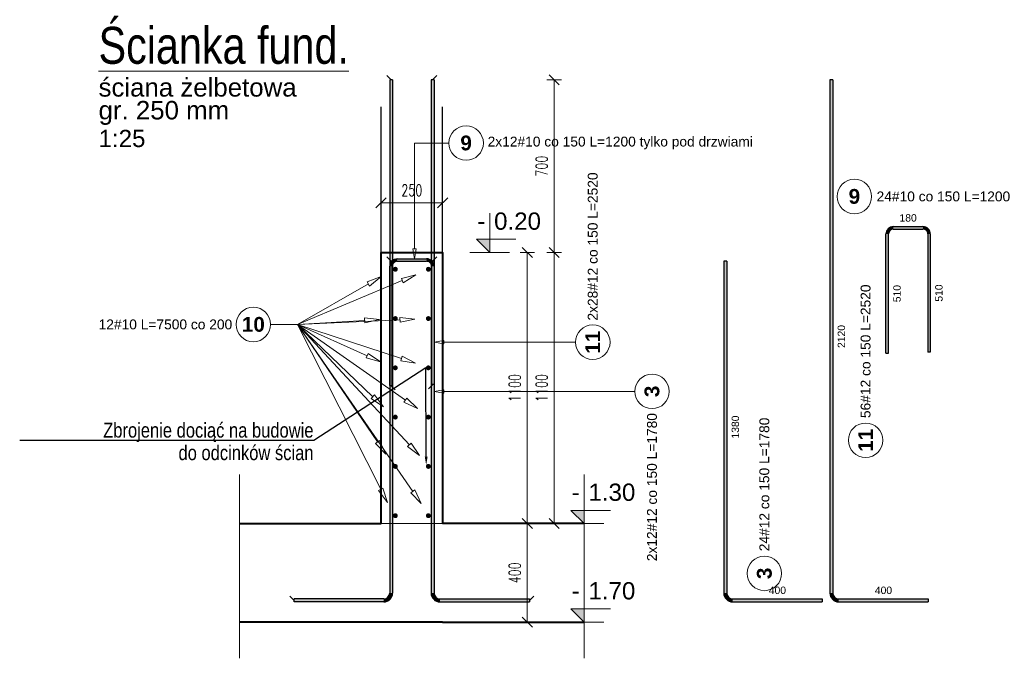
# Model space of a CAD drawing. Extents: x -1474 to 242612, y -5719 to 75879.
# Tile 10 of 13: x 112662 to 116657, y 1701 to 4293. Entities that reach past the tile are written whole.
import ezdxf
from ezdxf import colors
from ezdxf.entities.mleader import LeaderData, LeaderLine
from ezdxf.enums import TextEntityAlignment as Align
from ezdxf.math import Vec2, Vec3

# ---------------------------------------------------------------- set-up
doc = ezdxf.new("R2010")
doc.units = 0
doc.header["$LTSCALE"] = 8
doc.header["$MEASUREMENT"] = 0
doc.linetypes.add('HIDDEN', pattern=[0.375, 0.25, -0.125])
for name, color, linetype, lineweight in [('P-Linia1', 3, 'Continuous', 40), ('P-Opis', 1, 'Continuous', 18), ('P-Przerywana', 13, 'HIDDEN', 9), ('P-Wymiar', 254, 'Continuous', 9)]:
    doc.layers.add(name, color=color, linetype=linetype, lineweight=lineweight)
for name, color, linetype in [('RCAD_kształt pręta', 7, 'Continuous'), ('RCAD_opis kształtu pręta', 7, 'Continuous'), ('RCAD_opis rozkładu', 7, 'Continuous'), ('RCAD_pręt wyrzucony', 130, 'Continuous'), ('RCAD_symbole graficzne', 7, 'Continuous')]:
    doc.layers.add(name, color=color, linetype=linetype)
doc.styles.add('_Fd Opis', font='arial.ttf')
doc.styles.add('ROMANS', font='romans.shx', dxfattribs={"width": 0.7})
doc.styles.add('style1', font='arial.ttf')
doc.styles.add('style3', font='arialbd.ttf')
doc.dimstyles.new('A25', dxfattribs={"dimscale": 27, "dimtxt": 1.75, "dimasz": 0.06, "dimexe": 0, "dimexo": 0, "dimgap": 1, "dimtad": 1, "dimdec": 4, "dimrnd": 0.1, "dimdsep": 46, "dimtxsty": 'ROMANS', "dimblk": '[[[[[[[[', "dimcen": 2, "dimdle": 2, "dimse1": 1, "dimse2": 1, "dimclrd": 256, "dimclrt": 1, "dimadec": 0, "dimazin": 0, "dimtfac": 1, "dimtdec": 4, "dimtix": 1, "dimtmove": 2, "dimatfit": 3, "dimldrblk": '[[[[[[[[', "dimfxl": 0, "dimtvp": 0.6, "dimtolj": 1, "dimlwd": -1, "dimarcsym": 0})

# ---------------------------------------------------------------- blocks, each defined once
blk = doc.blocks.new('[[[[[[[[')
at = {"layer": 'P-Wymiar'}
for p, q in [((-12.7, -12.7), (12.7, 12.7)), ((0, 0), (-4.6, 0)), ((0, 18), (0, -18))]:
    blk.add_line(p, q, dxfattribs=at)
blk = doc.blocks.new('*D339')
at = {"layer": 'Defpoints', "color": 0, "transparency": 16777216}
for p in [(114377.9, 3348.3), (114830.3, 3348.3), (114377.9, 2248.3)]:
    blk.add_point(p, dxfattribs=at)
at = {"layer": 'P-Wymiar', "transparency": 16777216}
blk.add_line((114830.3, 2249.9), (114830.3, 3346.7), dxfattribs=at)
at = {"layer": 'P-Wymiar', "transparency": 16777216, "xscale": 1.62, "yscale": 1.62, "zscale": 1.62}
for p, rotation in [((114830.3, 3348.3), 90), ((114830.3, 2248.3), 270)]:
    blk.add_blockref('[[[[[[[[', p, dxfattribs=dict(at, rotation=rotation))
at = {"layer": 'P-Wymiar', "color": 1, "transparency": 16777216, "insert": (114779.6, 2798.3), "char_height": 47.25, "attachment_point": 5, "rotation": 90, "style": 'ROMANS'}
blk.add_mtext('\\A1;1100', dxfattribs=at)
blk = doc.blocks.new('*D340')
at = {"layer": 'Defpoints', "color": 0, "transparency": 16777216}
for p in [(114377.9, 3549.9), (114127.9, 3488.3), (114377.9, 3488.3)]:
    blk.add_point(p, dxfattribs=at)
at = {"layer": 'P-Wymiar', "transparency": 16777216}
blk.add_line((114129.5, 3549.9), (114376.3, 3549.9), dxfattribs=at)
at = {"layer": 'P-Wymiar', "transparency": 16777216, "xscale": 1.62, "yscale": 1.62, "zscale": 1.62, "rotation": 180}
blk.add_blockref('[[[[[[[[', (114127.9, 3549.9), dxfattribs=at)
at = {"layer": 'P-Wymiar', "transparency": 16777216, "xscale": 1.62, "yscale": 1.62, "zscale": 1.62}
blk.add_blockref('[[[[[[[[', (114377.9, 3549.9), dxfattribs=at)
at = {"layer": 'P-Wymiar', "color": 1, "transparency": 16777216, "insert": (114252.9, 3600.5), "char_height": 47.25, "attachment_point": 5, "style": 'ROMANS'}
blk.add_mtext('\\A1;250', dxfattribs=at)
blk = doc.blocks.new('*D361')
at = {"layer": 'Defpoints', "color": 0, "transparency": 16777216}
for p in [(114377.9, 3348.3), (114377.9, 2248.3), (114721.2, 2248.3)]:
    blk.add_point(p, dxfattribs=at)
at = {"layer": 'P-Wymiar', "transparency": 16777216}
blk.add_line((114721.2, 3346.7), (114721.2, 2249.9), dxfattribs=at)
at = {"layer": 'P-Wymiar', "transparency": 16777216, "xscale": 1.62, "yscale": 1.62, "zscale": 1.62}
for p, rotation in [((114721.2, 3348.3), 90), ((114721.2, 2248.3), 270)]:
    blk.add_blockref('[[[[[[[[', p, dxfattribs=dict(at, rotation=rotation))
at = {"layer": 'P-Wymiar', "color": 1, "transparency": 16777216, "insert": (114670.6, 2798.3), "char_height": 47.25, "attachment_point": 5, "rotation": 90, "style": 'ROMANS'}
blk.add_mtext('\\A1;1100', dxfattribs=at)
blk = doc.blocks.new('*D362')
at = {"layer": 'Defpoints', "color": 0, "transparency": 16777216}
for p in [(114774.4, 2248.3), (114721.2, 1848.3), (114760.5, 1848.3)]:
    blk.add_point(p, dxfattribs=at)
at = {"layer": 'P-Wymiar', "transparency": 16777216}
blk.add_line((114721.2, 2246.7), (114721.2, 1849.9), dxfattribs=at)
at = {"layer": 'P-Wymiar', "transparency": 16777216, "xscale": 1.62, "yscale": 1.62, "zscale": 1.62}
for p, rotation in [((114721.2, 2248.3), 90), ((114721.2, 1848.3), 270)]:
    blk.add_blockref('[[[[[[[[', p, dxfattribs=dict(at, rotation=rotation))
at = {"layer": 'P-Wymiar', "color": 1, "transparency": 16777216, "insert": (114670.6, 2048.3), "char_height": 47.25, "attachment_point": 5, "rotation": 90, "style": 'ROMANS'}
blk.add_mtext('\\A1;400', dxfattribs=at)
blk = doc.blocks.new('*D363')
at = {"layer": 'Defpoints', "color": 0, "transparency": 16777216}
for p in [(114330.9, 4048.3), (114830.3, 4048.3), (114377.9, 3348.3)]:
    blk.add_point(p, dxfattribs=at)
at = {"layer": 'P-Wymiar', "transparency": 16777216}
blk.add_line((114830.3, 3349.9), (114830.3, 4046.7), dxfattribs=at)
at = {"layer": 'P-Wymiar', "transparency": 16777216, "xscale": 1.62, "yscale": 1.62, "zscale": 1.62}
for p, rotation in [((114830.3, 4048.3), 90), ((114830.3, 3348.3), 270)]:
    blk.add_blockref('[[[[[[[[', p, dxfattribs=dict(at, rotation=rotation))
at = {"layer": 'P-Wymiar', "color": 1, "transparency": 16777216, "insert": (114779.6, 3698.3), "char_height": 47.25, "attachment_point": 5, "rotation": 90, "style": 'ROMANS'}
blk.add_mtext('\\A1;700', dxfattribs=at)

msp = doc.modelspace()

# ---------------------------------------------------------------- hatches: boundary and pattern name
h = msp.add_hatch(color=1)
edge = h.paths.add_edge_path(flags=0)
edge.add_arc((114185.88395, 3280.03119), 10, 0, 360, ccw=False)
h = msp.add_hatch(color=1)
edge = h.paths.add_edge_path(flags=0)
edge.add_arc((114319.88395, 3280.03119), 10, 0, 360, ccw=False)
h = msp.add_hatch(color=1)
edge = h.paths.add_edge_path(flags=0)
edge.add_arc((114185.88395, 3080.03119), 10, 0, 360, ccw=False)
h = msp.add_hatch(color=1)
edge = h.paths.add_edge_path(flags=0)
edge.add_arc((114319.88395, 3080.03119), 10, 0, 360, ccw=False)
h = msp.add_hatch(color=1)
edge = h.paths.add_edge_path(flags=0)
edge.add_arc((114185.88395, 2880.03119), 10, 0, 360, ccw=False)
h = msp.add_hatch(color=1)
edge = h.paths.add_edge_path(flags=0)
edge.add_arc((114319.88395, 2880.03119), 10, 0, 360, ccw=False)
h = msp.add_hatch(color=1)
edge = h.paths.add_edge_path(flags=0)
edge.add_arc((114185.88395, 2680.03119), 10, 0, 360, ccw=False)
h = msp.add_hatch(color=1)
edge = h.paths.add_edge_path(flags=0)
edge.add_arc((114319.88395, 2680.03119), 10, 0, 360, ccw=False)
h = msp.add_hatch(color=1)
edge = h.paths.add_edge_path(flags=0)
edge.add_arc((114185.88395, 2480.03119), 10, 0, 360, ccw=False)
h = msp.add_hatch(color=1)
edge = h.paths.add_edge_path(flags=0)
edge.add_arc((114319.88395, 2480.03119), 10, 0, 360, ccw=False)
h = msp.add_hatch(color=1)
edge = h.paths.add_edge_path(flags=0)
edge.add_arc((114185.88395, 2280.03119), 10, 0, 360, ccw=False)
h = msp.add_hatch(color=1)
edge = h.paths.add_edge_path(flags=0)
edge.add_arc((114319.88395, 2280.03119), 10, 0, 360, ccw=False)
at = {"layer": 'RCAD_kształt pręta'}
for points in [[(114162.88395, 4048.3024), (114174.88395, 4048.3024), (114174.88395, 1966.3024), (114162.88395, 1966.3024)], [(114330.88395, 4048.3024), (114342.88395, 4048.3024), (114342.88395, 1966.3024), (114330.88395, 1966.3024)], [(114192.88395, 3312.40915), (114192.88395, 3322.40915), (114312.88395, 3322.40915), (114312.88395, 3312.40915)], [(114162.88395, 3313.3024), (114174.88395, 3313.3024), (114174.88395, 1966.3024), (114162.88395, 1966.3024)], [(114172.88395, 2808.45251), (114162.88395, 2808.45251), (114162.88395, 3292.40915), (114172.88395, 3292.40915)], [(114330.88395, 3313.3024), (114342.88395, 3313.3024), (114342.88395, 1966.3024), (114330.88395, 1966.3024)], [(114332.88395, 3292.40915), (114342.88395, 3292.40915), (114342.88395, 2812.7253), (114332.88395, 2812.7253)], [(114138.88395, 1942.3024), (114138.88395, 1930.3024), (113775.49265, 1930.3024), (113775.49265, 1942.3024)], [(114138.88395, 1942.3024), (114138.88395, 1930.3024), (113775.49265, 1930.3024), (113775.49265, 1942.3024)], [(114366.88395, 1930.3024), (114366.88395, 1942.3024), (114730.27525, 1942.3024), (114730.27525, 1930.3024)], [(114366.88395, 1930.3024), (114366.88395, 1942.3024), (114730.27525, 1942.3024), (114730.27525, 1930.3024)]]:
    msp.add_hatch(color=4, dxfattribs=at).paths.add_polyline_path(points, flags=0)
h = msp.add_hatch(color=4, dxfattribs=at)
edge = h.paths.add_edge_path(flags=0)
edge.add_line((114192.88395, 3322.40915), (114192.88395, 3312.40915))
edge.add_arc((114192.88395, 3292.40915), 20, 90, 180)
edge.add_line((114172.88395, 3292.40915), (114162.88395, 3292.40915))
edge.add_arc((114192.88395, 3292.40915), 30, 450, 540, ccw=False)
h = msp.add_hatch(color=4, dxfattribs=at)
edge = h.paths.add_edge_path(flags=0)
edge.add_line((114342.88395, 3292.40915), (114332.88395, 3292.40915))
edge.add_arc((114312.88395, 3292.40915), 20, -0.00000001, 90)
edge.add_line((114312.88395, 3312.40915), (114312.88395, 3322.40915))
edge.add_arc((114312.88395, 3292.40915), 30, 359.99999999, 450, ccw=False)
h = msp.add_hatch(color=4, dxfattribs=at)
edge = h.paths.add_edge_path(flags=0)
edge.add_line((114138.88395, 1930.3024), (114138.88395, 1942.3024))
edge.add_arc((114138.88395, 1966.3024), 24, -90, -0.00000001)
edge.add_line((114162.88395, 1966.3024), (114174.88395, 1966.3024))
edge.add_arc((114138.88395, 1966.3024), 36, 270, 359.99999999, ccw=False)
h = msp.add_hatch(color=4, dxfattribs=at)
edge = h.paths.add_edge_path(flags=0)
edge.add_line((114138.88395, 1930.3024), (114138.88395, 1942.3024))
edge.add_arc((114138.88395, 1966.3024), 24, -90, -0.00000001)
edge.add_line((114162.88395, 1966.3024), (114174.88395, 1966.3024))
edge.add_arc((114138.88395, 1966.3024), 36, 270, 359.99999999, ccw=False)
h = msp.add_hatch(color=4, dxfattribs=at)
edge = h.paths.add_edge_path(flags=0)
edge.add_line((114330.88395, 1966.3024), (114342.88395, 1966.3024))
edge.add_arc((114366.88395, 1966.3024), 24, -179.99999999, -90)
edge.add_line((114366.88395, 1942.3024), (114366.88395, 1930.3024))
edge.add_arc((114366.88395, 1966.3024), 36, 180.00000001, 270, ccw=False)
h = msp.add_hatch(color=4, dxfattribs=at)
edge = h.paths.add_edge_path(flags=0)
edge.add_line((114330.88395, 1966.3024), (114342.88395, 1966.3024))
edge.add_arc((114366.88395, 1966.3024), 24, -179.99999999, -90)
edge.add_line((114366.88395, 1942.3024), (114366.88395, 1930.3024))
edge.add_arc((114366.88395, 1966.3024), 36, 180.00000001, 270, ccw=False)
at = {"layer": 'RCAD_pręt wyrzucony'}
for points in [[(115948.92489, 4048.3024), (115960.92489, 4048.3024), (115960.92489, 1966.3024), (115948.92489, 1966.3024)], [(116206.56935, 3443.3024), (116206.56935, 3453.3024), (116326.56935, 3453.3024), (116326.56935, 3443.3024)], [(116186.56935, 2939.34576), (116176.56935, 2939.34576), (116176.56935, 3423.3024), (116186.56935, 3423.3024)], [(116346.56935, 3423.3024), (116356.56935, 3423.3024), (116356.56935, 2943.61856), (116346.56935, 2943.61856)], [(115518.51799, 3313.3024), (115530.51799, 3313.3024), (115530.51799, 1966.3024), (115518.51799, 1966.3024)], [(115554.51799, 1930.3024), (115554.51799, 1942.3024), (115917.90929, 1942.3024), (115917.90929, 1930.3024)], [(115984.92489, 1930.3024), (115984.92489, 1942.3024), (116348.31619, 1942.3024), (116348.31619, 1930.3024)]]:
    msp.add_hatch(color=4, dxfattribs=at).paths.add_polyline_path(points, flags=0)
h = msp.add_hatch(color=4, dxfattribs=at)
edge = h.paths.add_edge_path(flags=0)
edge.add_line((116206.56935, 3453.3024), (116206.56935, 3443.3024))
edge.add_arc((116206.56935, 3423.3024), 20, 90, 180)
edge.add_line((116186.56935, 3423.3024), (116176.56935, 3423.3024))
edge.add_arc((116206.56935, 3423.3024), 30, 450, 540, ccw=False)
h = msp.add_hatch(color=4, dxfattribs=at)
edge = h.paths.add_edge_path(flags=0)
edge.add_line((116356.56935, 3423.3024), (116346.56935, 3423.3024))
edge.add_arc((116326.56935, 3423.3024), 20, -0.00000001, 90)
edge.add_line((116326.56935, 3443.3024), (116326.56935, 3453.3024))
edge.add_arc((116326.56935, 3423.3024), 30, 359.99999999, 450, ccw=False)
h = msp.add_hatch(color=4, dxfattribs=at)
edge = h.paths.add_edge_path(flags=0)
edge.add_line((115518.51799, 1966.3024), (115530.51799, 1966.3024))
edge.add_arc((115554.51799, 1966.3024), 24, -179.99999999, -90)
edge.add_line((115554.51799, 1942.3024), (115554.51799, 1930.3024))
edge.add_arc((115554.51799, 1966.3024), 36, 180.00000001, 270, ccw=False)
h = msp.add_hatch(color=4, dxfattribs=at)
edge = h.paths.add_edge_path(flags=0)
edge.add_line((115948.92489, 1966.3024), (115960.92489, 1966.3024))
edge.add_arc((115984.92489, 1966.3024), 24, -179.99999999, -90)
edge.add_line((115984.92489, 1942.3024), (115984.92489, 1930.3024))
edge.add_arc((115984.92489, 1966.3024), 36, 180.00000001, 270, ccw=False)
at = {"layer": 'RCAD_symbole graficzne'}
for points in [[(114515.43099, 3401.63574), (114568.76432, 3348.3024), (114568.76432, 3401.63574)], [(114898.33998, 2301.63574), (114951.67331, 2248.3024), (114951.67331, 2301.63574)], [(114898.33998, 1901.63574), (114951.67331, 1848.3024), (114951.67331, 1901.63574)]]:
    msp.add_hatch(color=1, dxfattribs=at).paths.add_polyline_path(points, flags=0)

# ---------------------------------------------------------------- linework, layer by layer
for points in [[(114127.88395, 3348.3024), (114127.88395, 3938.66369)], [(114377.88395, 3348.3024), (114377.88395, 3938.66369)]]:
    msp.add_lwpolyline(points)
at = {"layer": 'P-Linia1'}
for points in [[(114127.88395, 2248.3024), (114127.88395, 3348.3024), (114377.88395, 3348.3024), (114377.88395, 2248.3024)], [(114127.88395, 3348.3024), (114377.88395, 3348.3024)], [(113554.09458, 2248.3024), (114127.88395, 2248.3024)], [(114951.67331, 2248.3024), (114377.88395, 2248.3024)], [(114127.88395, 1848.3024), (113554.09458, 1848.3024)], [(114377.88395, 1848.3024), (114127.88395, 1848.3024)], [(114377.88395, 1848.3024), (114951.67331, 1848.3024)]]:
    msp.add_lwpolyline(points, dxfattribs=at)
at = {"layer": 'P-Przerywana'}
for points in [[(113554.09458, 2446.92962), (113554.09458, 1701.37215)], [(114951.67331, 2446.92962), (114951.67331, 1701.37215)], [(114377.88395, 2248.3024), (114127.88395, 2248.3024)]]:
    msp.add_lwpolyline(points, dxfattribs=at)
at = {"layer": 'RCAD_kształt pręta', "color": 2, "lineweight": 5}
for p, q in [((114168.88395, 4048.3024), (114151.38395, 4065.8024)), ((114336.88395, 4048.3024), (114354.38395, 4065.8024)), ((114168.88395, 3313.3024), (114151.38395, 3330.8024)), ((114336.88395, 3313.3024), (114354.38395, 3330.8024)), ((114167.88395, 2808.45251), (114185.38395, 2790.95251)), ((114337.88395, 2812.7253), (114320.38395, 2795.2253)), ((113775.49265, 1936.3024), (113757.99265, 1953.8024)), ((113775.49265, 1936.3024), (113757.99265, 1953.8024)), ((114730.27525, 1936.3024), (114747.77525, 1953.8024)), ((114730.27525, 1936.3024), (114747.77525, 1953.8024))]:
    msp.add_line(p, q, dxfattribs=at)
at = {"layer": 'RCAD_kształt pręta', "color": 4}
for p, q in [((114162.88395, 4048.3024), (114162.88395, 1966.3024)), ((114174.88395, 4048.3024), (114162.88395, 4048.3024)), ((114174.88395, 4048.3024), (114174.88395, 1966.3024)), ((114330.88395, 4048.3024), (114330.88395, 1966.3024)), ((114342.88395, 4048.3024), (114330.88395, 4048.3024)), ((114342.88395, 4048.3024), (114342.88395, 1966.3024)), ((114192.88395, 3322.40915), (114312.88395, 3322.40915)), ((114162.88395, 3313.3024), (114162.88395, 1966.3024)), ((114174.88395, 3313.3024), (114162.88395, 3313.3024)), ((114162.88395, 2808.45251), (114162.88395, 3292.40915)), ((114172.88395, 2808.45251), (114172.88395, 3292.40915)), ((114174.88395, 3313.3024), (114174.88395, 1966.3024)), ((114192.88395, 3312.40915), (114312.88395, 3312.40915)), ((114330.88395, 3313.3024), (114330.88395, 1966.3024)), ((114342.88395, 3313.3024), (114330.88395, 3313.3024)), ((114332.88395, 3292.40915), (114332.88395, 2812.7253)), ((114342.88395, 3313.3024), (114342.88395, 1966.3024)), ((114342.88395, 3292.40915), (114342.88395, 2812.7253)), ((114162.88395, 2808.45251), (114172.88395, 2808.45251)), ((114342.88395, 2812.7253), (114332.88395, 2812.7253)), ((114138.88395, 1942.3024), (113775.49265, 1942.3024)), ((113775.49265, 1930.3024), (113775.49265, 1942.3024)), ((114138.88395, 1942.3024), (113775.49265, 1942.3024)), ((113775.49265, 1930.3024), (113775.49265, 1942.3024)), ((114138.88395, 1930.3024), (113775.49265, 1930.3024)), ((114138.88395, 1930.3024), (113775.49265, 1930.3024)), ((114366.88395, 1942.3024), (114730.27525, 1942.3024)), ((114366.88395, 1942.3024), (114730.27525, 1942.3024)), ((114366.88395, 1930.3024), (114730.27525, 1930.3024)), ((114366.88395, 1930.3024), (114730.27525, 1930.3024)), ((114730.27525, 1942.3024), (114730.27525, 1930.3024)), ((114730.27525, 1942.3024), (114730.27525, 1930.3024))]:
    msp.add_line(p, q, dxfattribs=at)
for centre, radius, start, end in [((114192.88395, 3292.40915), 30, 90, 180), ((114312.88395, 3292.40915), 30, 359.99999999, 90), ((114192.88395, 3292.40915), 20, 90, 180), ((114312.88395, 3292.40915), 20, 359.99999999, 90), ((114138.88395, 1966.3024), 24, 270, 359.99999999), ((114138.88395, 1966.3024), 36, 270, 359.99999999), ((114138.88395, 1966.3024), 24, 270, 359.99999999), ((114138.88395, 1966.3024), 36, 270, 359.99999999), ((114366.88395, 1966.3024), 36, 180.00000001, 270), ((114366.88395, 1966.3024), 36, 180.00000001, 270), ((114366.88395, 1966.3024), 24, 180.00000001, 270), ((114366.88395, 1966.3024), 24, 180.00000001, 270)]:
    msp.add_arc(centre, radius, start, end, dxfattribs=at)
at = {"layer": 'RCAD_opis kształtu pręta', "color": 8, "lineweight": 0}
for p, q in [((114263.44692, 3792.09311), (114263.44692, 3362.40915)), ((114263.44692, 3792.09311), (114402.99411, 3792.09311)), ((114263.44692, 3322.40915), (114256.78026, 3362.40915)), ((114270.11359, 3362.40915), (114256.78026, 3362.40915)), ((114270.11359, 3362.40915), (114263.44692, 3322.40915)), ((114342.88395, 2983.99033), (114382.88395, 2990.65699)), ((114382.88395, 2977.32366), (114342.88395, 2983.99033)), ((114382.88395, 2977.32366), (114382.88395, 2990.65699)), ((114528.61838, 2983.99033), (114382.88395, 2983.99033)), ((114528.61838, 2983.99033), (114916.96917, 2983.99033)), ((114342.88395, 2784.40513), (114382.88395, 2791.07179)), ((114382.88395, 2777.73846), (114342.88395, 2784.40513)), ((114382.88395, 2777.73846), (114382.88395, 2791.07179)), ((114493.61838, 2784.40513), (114382.88395, 2784.40513)), ((114493.61838, 2784.40513), (115157.42265, 2784.40513))]:
    msp.add_line(p, q, dxfattribs=at)
for centre in [(114472.99411, 3792.09311), (114986.96917, 2983.99033), (115227.42265, 2784.40513)]:
    msp.add_circle(centre, 70, dxfattribs=at)
at = {"layer": 'RCAD_opis rozkładu', "color": 8, "lineweight": 0}
for p, q in [((114071.7059, 3229.23597), (114128.77327, 3250.29102)), ((114128.77327, 3250.29102), (114081.61929, 3211.86575)), ((114210.29559, 3243.02431), (114269.51622, 3256.91377)), ((114210.29559, 3243.02431), (114218.0014, 3224.5684)), ((114269.51622, 3256.91377), (114218.0014, 3224.5684)), ((113788.39743, 3056.03463), (114214.14849, 3233.79636)), ((113788.39743, 3056.03463), (114076.66259, 3220.55086)), ((114071.7059, 3229.23597), (114081.61929, 3211.86575)), ((114060.49735, 3082.68944), (114120.99578, 3076.36963)), ((114060.49735, 3082.68944), (114061.71786, 3062.72672)), ((114120.99578, 3076.36963), (114061.71786, 3062.72672)), ((114204.55697, 3084.65907), (114264.94388, 3077.35012)), ((114204.55697, 3084.65907), (114205.45065, 3064.67904)), ((114264.94388, 3077.35012), (114205.45065, 3064.67904)), ((113788.39743, 3056.03463), (113679.67884, 3056.03463)), ((113788.39743, 3056.03463), (114205.00381, 3074.66905)), ((113788.39743, 3056.03463), (114061.10761, 3072.70808)), ((113788.39743, 3056.03463), (114126.72379, 2387.11376)), ((113788.39743, 3056.03463), (114113.3121, 2579.19794)), ((113788.39743, 3056.03463), (114094.23109, 2763.04493)), ((113788.39743, 3056.03463), (114071.3892, 2929.13211)), ((113788.39743, 3056.03463), (114210.86309, 2917.43765)), ((113788.39743, 3056.03463), (114226.61597, 2748.90356)), ((113788.39743, 3056.03463), (114243.09679, 2567.84269)), ((113788.39743, 3056.03463), (114256.64297, 2378.73867)), ((114075.48095, 2938.25667), (114067.29746, 2920.00755)), ((114126.13658, 2904.58165), (114067.29746, 2920.00755)), ((114075.48095, 2938.25667), (114126.13658, 2904.58165)), ((114213.98029, 2926.93939), (114207.74588, 2907.93591)), ((114213.98029, 2926.93939), (114267.87352, 2898.73442)), ((114267.87352, 2898.73442), (114207.74588, 2907.93591)), ((114101.1489, 2770.266), (114087.31327, 2755.82386)), ((114101.1489, 2770.266), (114137.55752, 2721.53806)), ((114232.35533, 2757.09256), (114220.8766, 2740.71456)), ((114232.35533, 2757.09256), (114275.74996, 2714.46737)), ((114137.55752, 2721.53806), (114087.31327, 2755.82386)), ((114275.74996, 2714.46737), (114220.8766, 2740.71456)), ((114121.576, 2584.82893), (114105.04821, 2573.56696)), ((114147.09803, 2529.61456), (114105.04821, 2573.56696)), ((114121.576, 2584.82893), (114147.09803, 2529.61456)), ((114250.41441, 2574.65828), (114235.77916, 2561.02709)), ((114283.99037, 2523.93694), (114235.77916, 2561.02709)), ((114250.41441, 2574.65828), (114283.99037, 2523.93694)), ((114135.64734, 2391.62711), (114117.80025, 2382.60041)), ((114153.80387, 2333.57247), (114117.80025, 2382.60041)), ((114135.64734, 2391.62711), (114153.80387, 2333.57247)), ((114264.86859, 2384.42542), (114248.41734, 2373.05193)), ((114290.76346, 2329.38493), (114248.41734, 2373.05193)), ((114264.86859, 2384.42542), (114290.76346, 2329.38493))]:
    msp.add_line(p, q, dxfattribs=at)
msp.add_circle((113609.67884, 3056.03463), 70, dxfattribs=at)
at = {"layer": 'RCAD_pręt wyrzucony', "color": 4}
for p, q in [((115948.92489, 4048.3024), (115948.92489, 1966.3024)), ((115960.92489, 4048.3024), (115948.92489, 4048.3024)), ((115960.92489, 4048.3024), (115960.92489, 1966.3024)), ((116206.56935, 3453.3024), (116326.56935, 3453.3024)), ((116206.56935, 3443.3024), (116326.56935, 3443.3024)), ((116176.56935, 2939.34576), (116176.56935, 3423.3024)), ((116186.56935, 2939.34576), (116186.56935, 3423.3024)), ((116346.56935, 3423.3024), (116346.56935, 2943.61856)), ((116356.56935, 3423.3024), (116356.56935, 2943.61856)), ((115518.51799, 3313.3024), (115518.51799, 1966.3024)), ((115530.51799, 3313.3024), (115518.51799, 3313.3024)), ((115530.51799, 3313.3024), (115530.51799, 1966.3024)), ((116176.56935, 2939.34576), (116186.56935, 2939.34576)), ((116356.56935, 2943.61856), (116346.56935, 2943.61856)), ((115554.51799, 1942.3024), (115917.90929, 1942.3024)), ((115554.51799, 1930.3024), (115917.90929, 1930.3024)), ((115917.90929, 1942.3024), (115917.90929, 1930.3024)), ((115984.92489, 1942.3024), (116348.31619, 1942.3024)), ((115984.92489, 1930.3024), (116348.31619, 1930.3024)), ((116348.31619, 1942.3024), (116348.31619, 1930.3024))]:
    msp.add_line(p, q, dxfattribs=at)
at = {"layer": 'RCAD_pręt wyrzucony', "color": 8, "lineweight": 0}
for centre in [(116048.62457, 3575.27925), (116094.13443, 2586.14154), (115683.35683, 2045.82631)]:
    msp.add_circle(centre, 70, dxfattribs=at)
at = {"layer": 'RCAD_pręt wyrzucony', "color": 4}
for centre, radius, start, end in [((116206.56935, 3423.3024), 30, 90, 180), ((116206.56935, 3423.3024), 20, 90, 180), ((116326.56935, 3423.3024), 30, 359.99999999, 90), ((116326.56935, 3423.3024), 20, 359.99999999, 90), ((115554.51799, 1966.3024), 36, 180.00000001, 270), ((115554.51799, 1966.3024), 24, 180.00000001, 270), ((115984.92489, 1966.3024), 36, 180.00000001, 270), ((115984.92489, 1966.3024), 24, 180.00000001, 270)]:
    msp.add_arc(centre, radius, start, end, dxfattribs=at)
at = {"layer": 'RCAD_symbole graficzne', "color": 1, "lineweight": 0}
for p, q in [((114568.76432, 3348.3024), (114568.76432, 3508.3024)), ((114675.43099, 3401.63574), (114515.43099, 3401.63574)), ((114515.43099, 3401.63574), (114568.76432, 3348.3024)), ((114648.76432, 3348.3024), (114488.76432, 3348.3024)), ((114951.67331, 2248.3024), (114951.67331, 2408.3024)), ((115058.33998, 2301.63574), (114898.33998, 2301.63574)), ((114898.33998, 2301.63574), (114951.67331, 2248.3024)), ((115031.67331, 2248.3024), (114871.67331, 2248.3024)), ((114951.67331, 1848.3024), (114951.67331, 2008.3024)), ((115058.33998, 1901.63574), (114898.33998, 1901.63574)), ((114898.33998, 1901.63574), (114951.67331, 1848.3024)), ((115031.67331, 1848.3024), (114871.67331, 1848.3024))]:
    msp.add_line(p, q, dxfattribs=at)

# ---------------------------------------------------------------- texts
at = {"layer": 'P-Opis', "attachment_point": 4, "style": '_Fd Opis'}
for s, insert, char_height, width in [('{\\W0.8;\\LŚcianka fund.}', (112981.63219, 4187.63321), 150, 3189.7222801), ('ściana żelbetowa', (112981.63219, 4017.61238), 75, 803.7687585), ('gr. 250 mm', (112981.63219, 3914.23384), 75, 529.8601637)]:
    msp.add_mtext(s, dxfattribs=dict(at, insert=insert, char_height=char_height, width=width))
at = {"layer": 'P-Opis', "insert": (112981.63219, 3810.30985), "char_height": 70, "attachment_point": 4, "style": '_Fd Opis'}
msp.add_mtext('1:25', dxfattribs=at)
at = {"layer": 'RCAD_opis kształtu pręta', "color": 1, "attachment_point": 5}
for s, insert, char_height, style in [('9', (114472.99411, 3792.09311), 60, 'style3'), ('2x12#10 co 150 L=1200 tylko pod drzwiami', (115098.47842, 3792.09311), 40, 'style1')]:
    msp.add_mtext(s, dxfattribs=dict(at, insert=insert, char_height=char_height, style=style))
at = {"layer": 'RCAD_opis kształtu pręta', "color": 1, "attachment_point": 5, "rotation": 90}
for s, insert, char_height, style in [('2x28#12 co 150 L=2520', (114986.96917, 3372.46236), 40, 'style1'), ('11', (114986.96917, 2983.99033), 60, 'style3'), ('3', (115227.42265, 2784.40513), 60, 'style3'), ('2x12#12 co 150 L=1780', (115227.42265, 2395.93309), 40, 'style1')]:
    msp.add_mtext(s, dxfattribs=dict(at, insert=insert, char_height=char_height, style=style))
at = {"layer": 'RCAD_opis rozkładu', "color": 2, "insert": (113252.93941, 3056.03463), "char_height": 40, "attachment_point": 5, "style": 'style1'}
msp.add_mtext('12#10 L=7500 co 200', dxfattribs=at)
at = {"layer": 'RCAD_opis rozkładu', "color": 1, "insert": (113609.67884, 3056.03463), "char_height": 60, "attachment_point": 5, "style": 'style3'}
msp.add_mtext('10', dxfattribs=at)
at = {"layer": 'RCAD_pręt wyrzucony', "color": 1, "attachment_point": 5}
for s, insert, char_height, style in [('9', (116048.62457, 3575.27925), 60, 'style3'), ('180', (116266.56935, 3488.3024), 30, 'style1'), ('400', (115736.21364, 1977.3024), 30, 'style1'), ('400', (116166.62054, 1977.3024), 30, 'style1')]:
    msp.add_mtext(s, dxfattribs=dict(at, insert=insert, char_height=char_height, style=style))
at = {"layer": 'RCAD_pręt wyrzucony', "color": 2, "insert": (116138.62457, 3575.27925), "char_height": 40, "attachment_point": 4, "style": 'style1'}
msp.add_mtext('24#10 co 150 L=1200', dxfattribs=at)
at = {"layer": 'RCAD_pręt wyrzucony', "color": 1, "attachment_point": 5}
for s, insert, char_height, rotation, style in [('510', (116221.56935, 3181.32408), 30, 90, 'style1'), ('510', (116391.56935, 3183.46048), 30, 89.99999999, 'style1'), ('2120', (115995.92489, 3007.3024), 30, 90.00000001, 'style1'), ('1380', (115565.51799, 2639.8024), 30, 90.00000001, 'style1'), ('11', (116094.13443, 2586.14154), 60, 90, 'style3'), ('3', (115683.35683, 2045.82631), 60, 90, 'style3')]:
    msp.add_mtext(s, dxfattribs=dict(at, insert=insert, char_height=char_height, rotation=rotation, style=style))
at = {"layer": 'RCAD_pręt wyrzucony', "color": 2, "char_height": 40, "attachment_point": 4, "rotation": 90, "style": 'style1'}
for s, insert in [('56#12 co 150 L=2520', (116094.13443, 2676.14154)), ('24#12 co 150 L=1780', (115683.35683, 2135.82631))]:
    msp.add_mtext(s, dxfattribs=dict(at, insert=insert))
at = {"layer": 'RCAD_symbole graficzne', "color": 2, "style": 'style1'}
for s, p in [('0.20 ', (114586.5421, 3419.41352)), ('1.30 ', (114969.45109, 2319.41352)), ('1.70 ', (114969.45109, 1919.41352))]:
    msp.add_text(s, height=70, dxfattribs=at).set_placement(p, align=Align.BOTTOM_LEFT)
for p in [(114550.98654, 3419.41352), (114933.89553, 2319.41352), (114933.89553, 1919.41352)]:
    msp.add_text('-', height=70, dxfattribs=at).set_placement(p, align=Align.BOTTOM_RIGHT)

# ---------------------------------------------------------------- dimensions: what is measured, and where the dimension line sits
at = {"layer": 'P-Wymiar'}
for base, p1, p2, picture, middle in [((114830.25084, 4048.3024), (114377.88395, 3348.3024), (114330.88395, 4048.3024), '*D363', (114779.62584, 3698.3024)), ((114830.25084, 3348.3024), (114377.88395, 2248.3024), (114377.88395, 3348.3024), '*D339', (114779.62584, 2798.3024)), ((114721.24516, 2248.3024), (114377.88395, 3348.3024), (114377.88395, 2248.3024), '*D361', (114670.62016, 2798.3024)), ((114721.24516, 1848.3024), (114774.35529, 2248.3024), (114760.47816, 1848.3024), '*D362', (114670.62016, 2048.3024))]:
    dim = msp.add_linear_dim(base=base, p1=p1, p2=p2, angle=90, dimstyle='A25', dxfattribs=at)
    dim.commit()
    dim.dimension.update_dxf_attribs({"geometry": picture, "text_midpoint": middle})
dim = msp.add_linear_dim(base=(114377.88395, 3549.90022), p1=(114127.88395, 3488.3024), p2=(114377.88395, 3488.3024), dimstyle='A25', dxfattribs=at)
dim.commit()
dim.dimension.update_dxf_attribs({"geometry": '*D340', "text_midpoint": (114252.88395, 3600.52522)})

# ---------------------------------------------------------------- leaders
at = {"layer": 'P-Opis'}
ml = msp.add_multileader_mtext('Standard', dxfattribs=at)
ml.set_content('{\\W0.8;Zbrojenie dociąć na budowie\\Pdo odcinków ścian}', color=256, style='_Fd Opis')
ml.set_leader_properties()
ml.build(insert=Vec2(0, 0))
ml.multileader.update_dxf_attribs({"has_dogleg": 0, "text_left_attachment_type": 6, "text_right_attachment_type": 6, "arrow_head_size": 35})
ctx = ml.context
ctx.base_point, ctx.char_height, ctx.arrow_head_size, ctx.landing_gap_size, ctx.plane_origin = Vec3(113003.62258, 2584.90063), 60, 35, 0.7, Vec3(119843.75764, 2670.75005)
ctx.left_attachment, ctx.right_attachment, ctx.text_align_type = 6, 6, 2
notes = []
notes.append((ctx, [(0, (1, 1, 0), (114292.42787, 2584.90063), (-1, 0), 437.87732, [(2, [(114311.19164, 2484.97525), (114309.88412, 2880.08994)], 0, [])])]))
ctx.mtext.insert, ctx.mtext.alignment, ctx.mtext.line_spacing_factor, ctx.mtext.line_spacing_style = Vec3(113853.85055, 2656.90063), 3, 0.914286, 2
for ctx, leaders in notes:
    for number, flags, end, landing, length, lines in leaders:
        leader = LeaderData()
        leader.index, (leader.has_last_leader_line, leader.has_dogleg_vector, leader.attachment_direction) = number, flags
        leader.last_leader_point, leader.dogleg_vector, leader.dogleg_length = Vec3(end), Vec3(landing), length
        for number, points, colour, breaks in lines:
            line = LeaderLine()
            line.index, line.vertices, line.color, line.breaks = number, Vec3.list(points), colors.encode_raw_color(colour), breaks
            leader.lines.append(line)
        ctx.leaders.append(leader)

doc.saveas('drawing.dxf')
